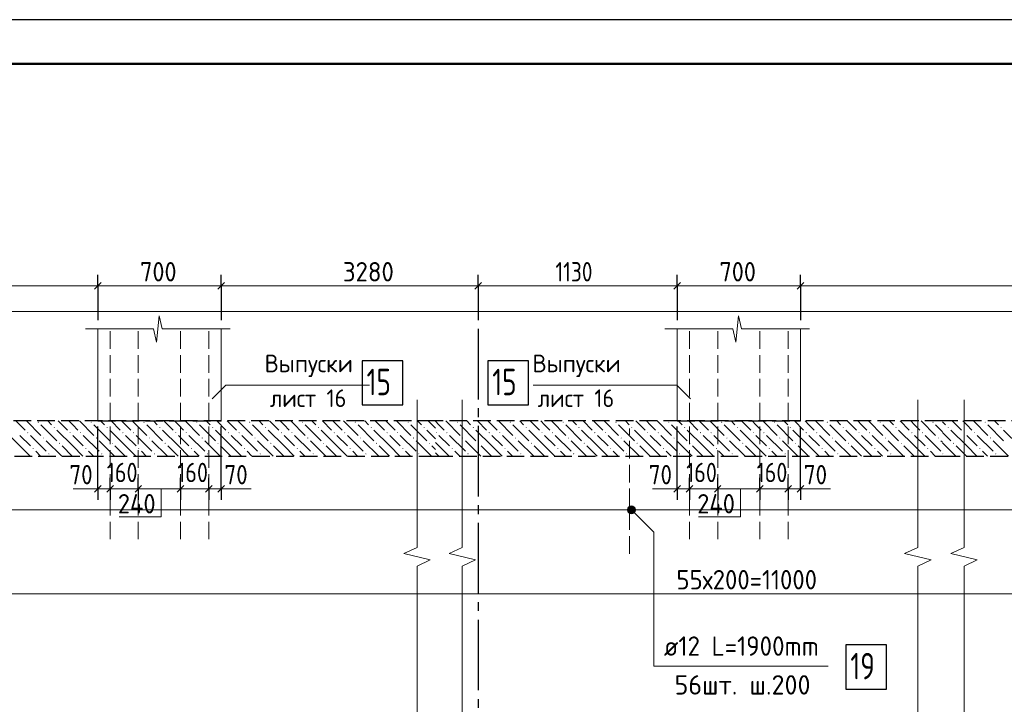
# Model space of a CAD drawing. Header units: millimetres. Extents: x 0 to 50400, y 0 to 35640.
# Tile 16 of 18: x 23540 to 36957, y 26318 to 35640. Entities that reach past the tile are written whole.
import ezdxf

# ---------------------------------------------------------------- set-up
doc = ezdxf.new("R2010")
doc.units = ezdxf.units.MM
doc.linetypes.add('______2', pattern=[324, 240, -84])
doc.linetypes.add('______5', pattern=[1320, 960, -120, 120, -120])
for name, color, linetype, lineweight in [('Standard', 7, 'Continuous', 25), ('Выпуски арматуры Г-обр.', 52, 'Continuous', 25), ('ЖБ Перекрытие верхний уровень', 7, 'Continuous', 35), ('ЖБ Пилон', 7, 'Continuous', 35), ('Позиционная метка линия выноска', 7, 'Continuous', 13), ('Позиционная метка номер позиции', 7, 'Continuous', 13), ('Примечания', 7, 'Continuous', 13)]:
    doc.layers.add(name, color=color, linetype=linetype, lineweight=lineweight)
doc.layers.add('Оси', color=7, linetype='______5', true_color=0x656565)
doc.layers.add('Размерная выноска', color=7, linetype='Continuous')
doc.styles.add('ISOCPEUR', font='txt')

msp = doc.modelspace()

# ---------------------------------------------------------------- hatches: boundary and pattern name
at = {"layer": 'ЖБ Перекрытие верхний уровень', "linetype": 'Continuous', "lineweight": 18, "transparency": 33554687}
for points in [[(23786, 30160), (23794, 30168), (23802, 30160), (23794, 30153)], [(24002, 30088), (24010, 30096), (24018, 30088), (24010, 30081)], [(24506, 30160), (24514, 30168), (24522, 30160), (24514, 30153)], [(24722, 30088), (24730, 30096), (24738, 30088), (24730, 30081)], [(25226, 30160), (25234, 30168), (25242, 30160), (25234, 30153)], [(25442, 30088), (25450, 30096), (25458, 30088), (25450, 30081)], [(25946, 30160), (25954, 30168), (25962, 30160), (25954, 30153)], [(26162, 30088), (26170, 30096), (26178, 30088), (26170, 30081)], [(26666, 30160), (26674, 30168), (26682, 30160), (26674, 30153)], [(26882, 30088), (26890, 30096), (26898, 30088), (26890, 30081)], [(27386, 30160), (27394, 30168), (27402, 30160), (27394, 30153)], [(27602, 30088), (27610, 30096), (27618, 30088), (27610, 30081)], [(28106, 30160), (28114, 30168), (28122, 30160), (28114, 30153)], [(28322, 30088), (28330, 30096), (28338, 30088), (28330, 30081)], [(28826, 30160), (28834, 30168), (28842, 30160), (28834, 30153)], [(29042, 30088), (29050, 30096), (29058, 30088), (29050, 30081)], [(29497, 30160), (29505, 30168), (29513, 30160), (29505, 30153)], [(29713, 30088), (29721, 30096), (29729, 30088), (29721, 30081)], [(30217, 30160), (30225, 30168), (30233, 30160), (30225, 30153)], [(30433, 30088), (30441, 30096), (30449, 30088), (30441, 30081)], [(30937, 30160), (30945, 30168), (30953, 30160), (30945, 30153)], [(31153, 30088), (31161, 30096), (31169, 30088), (31161, 30081)], [(31657, 30160), (31665, 30168), (31673, 30160), (31665, 30153)], [(31873, 30088), (31881, 30096), (31889, 30088), (31881, 30081)], [(32377, 30160), (32385, 30168), (32393, 30160), (32385, 30153)], [(32593, 30088), (32601, 30096), (32609, 30088), (32601, 30081)], [(33097, 30160), (33105, 30168), (33113, 30160), (33105, 30153)], [(33313, 30088), (33321, 30096), (33329, 30088), (33321, 30081)], [(33817, 30160), (33825, 30168), (33833, 30160), (33825, 30153)], [(34033, 30088), (34041, 30096), (34049, 30088), (34041, 30081)], [(34537, 30160), (34545, 30168), (34553, 30160), (34545, 30153)], [(34753, 30088), (34761, 30096), (34769, 30088), (34761, 30081)], [(35257, 30160), (35265, 30168), (35273, 30160), (35265, 30153)], [(35473, 30088), (35481, 30096), (35489, 30088), (35481, 30081)], [(35977, 30160), (35985, 30168), (35993, 30160), (35985, 30153)], [(36185, 30088), (36192, 30096), (36200, 30088), (36192, 30081)], [(36689, 30160), (36696, 30168), (36704, 30160), (36696, 30153)], [(36905, 30088), (36912, 30096), (36920, 30088), (36912, 30081)], [(23642, 30016), (23650, 30024), (23658, 30016), (23650, 30009)], [(23858, 29944), (23866, 29952), (23874, 29944), (23866, 29937)], [(24218, 30016), (24226, 30024), (24234, 30016), (24226, 30009)], [(24362, 30016), (24370, 30024), (24378, 30016), (24370, 30009)], [(24578, 29944), (24586, 29952), (24594, 29944), (24586, 29937)], [(24938, 30016), (24946, 30024), (24954, 30016), (24946, 30009)], [(25082, 30016), (25090, 30024), (25098, 30016), (25090, 30009)], [(25298, 29944), (25306, 29952), (25314, 29944), (25306, 29937)], [(25658, 30016), (25666, 30024), (25674, 30016), (25666, 30009)], [(25802, 30016), (25810, 30024), (25818, 30016), (25810, 30009)], [(26018, 29944), (26026, 29952), (26034, 29944), (26026, 29937)], [(26378, 30016), (26386, 30024), (26394, 30016), (26386, 30009)], [(26522, 30016), (26530, 30024), (26538, 30016), (26530, 30009)], [(26738, 29944), (26746, 29952), (26754, 29944), (26746, 29937)], [(27098, 30016), (27106, 30024), (27114, 30016), (27106, 30009)], [(27242, 30016), (27250, 30024), (27258, 30016), (27250, 30009)], [(27458, 29944), (27466, 29952), (27474, 29944), (27466, 29937)], [(27818, 30016), (27826, 30024), (27834, 30016), (27826, 30009)], [(27962, 30016), (27970, 30024), (27978, 30016), (27970, 30009)], [(28178, 29944), (28186, 29952), (28194, 29944), (28186, 29937)], [(28538, 30016), (28546, 30024), (28554, 30016), (28546, 30009)], [(28682, 30016), (28690, 30024), (28698, 30016), (28690, 30009)], [(28898, 29944), (28906, 29952), (28914, 29944), (28906, 29937)], [(29209, 30016), (29217, 30024), (29225, 30016), (29217, 30009)], [(29353, 30016), (29361, 30024), (29369, 30016), (29361, 30009)], [(29569, 29944), (29577, 29952), (29585, 29944), (29577, 29937)], [(29929, 30016), (29937, 30024), (29945, 30016), (29937, 30009)], [(30073, 30016), (30081, 30024), (30089, 30016), (30081, 30009)], [(30289, 29944), (30297, 29952), (30305, 29944), (30297, 29937)], [(30649, 30016), (30657, 30024), (30665, 30016), (30657, 30009)], [(30793, 30016), (30801, 30024), (30809, 30016), (30801, 30009)], [(31009, 29944), (31017, 29952), (31025, 29944), (31017, 29937)], [(31369, 30016), (31377, 30024), (31385, 30016), (31377, 30009)], [(31513, 30016), (31521, 30024), (31529, 30016), (31521, 30009)], [(31729, 29944), (31737, 29952), (31745, 29944), (31737, 29937)], [(32089, 30016), (32097, 30024), (32105, 30016), (32097, 30009)], [(32233, 30016), (32241, 30024), (32249, 30016), (32241, 30009)], [(32449, 29944), (32457, 29952), (32465, 29944), (32457, 29937)], [(32809, 30016), (32817, 30024), (32825, 30016), (32817, 30009)], [(32953, 30016), (32961, 30024), (32969, 30016), (32961, 30009)], [(33169, 29944), (33177, 29952), (33185, 29944), (33177, 29937)], [(33529, 30016), (33537, 30024), (33545, 30016), (33537, 30009)], [(33673, 30016), (33681, 30024), (33689, 30016), (33681, 30009)], [(33889, 29944), (33897, 29952), (33905, 29944), (33897, 29937)], [(34249, 30016), (34257, 30024), (34265, 30016), (34257, 30009)], [(34393, 30016), (34401, 30024), (34409, 30016), (34401, 30009)], [(34609, 29944), (34617, 29952), (34625, 29944), (34617, 29937)], [(34969, 30016), (34977, 30024), (34985, 30016), (34977, 30009)], [(35113, 30016), (35121, 30024), (35129, 30016), (35121, 30009)], [(35329, 29944), (35337, 29952), (35345, 29944), (35337, 29937)], [(35689, 30016), (35697, 30024), (35705, 30016), (35697, 30009)], [(35833, 30016), (35841, 30024), (35849, 30016), (35841, 30009)], [(36049, 29944), (36057, 29952), (36065, 29944), (36057, 29937)], [(36401, 30016), (36408, 30024), (36416, 30016), (36408, 30009)], [(36545, 30016), (36552, 30024), (36560, 30016), (36552, 30009)], [(36761, 29944), (36768, 29952), (36776, 29944), (36768, 29937)], [(23714, 29800), (23722, 29808), (23730, 29800), (23722, 29793)], [(24074, 29872), (24082, 29880), (24090, 29872), (24082, 29865)], [(24434, 29800), (24442, 29808), (24450, 29800), (24442, 29793)], [(24794, 29872), (24802, 29880), (24810, 29872), (24802, 29865)], [(25154, 29800), (25162, 29808), (25170, 29800), (25162, 29793)], [(25514, 29872), (25522, 29880), (25530, 29872), (25522, 29865)], [(25874, 29800), (25882, 29808), (25890, 29800), (25882, 29793)], [(26234, 29872), (26242, 29880), (26250, 29872), (26242, 29865)], [(26594, 29800), (26602, 29808), (26610, 29800), (26602, 29793)], [(26954, 29872), (26962, 29880), (26970, 29872), (26962, 29865)], [(27314, 29800), (27322, 29808), (27330, 29800), (27322, 29793)], [(27674, 29872), (27682, 29880), (27690, 29872), (27682, 29865)], [(28034, 29800), (28042, 29808), (28050, 29800), (28042, 29793)], [(28394, 29872), (28402, 29880), (28410, 29872), (28402, 29865)], [(28754, 29800), (28762, 29808), (28770, 29800), (28762, 29793)], [(29114, 29872), (29122, 29880), (29130, 29872), (29122, 29865)], [(29425, 29800), (29433, 29808), (29441, 29800), (29433, 29793)], [(29785, 29872), (29793, 29880), (29801, 29872), (29793, 29865)], [(30145, 29800), (30153, 29808), (30161, 29800), (30153, 29793)], [(30505, 29872), (30513, 29880), (30521, 29872), (30513, 29865)], [(30865, 29800), (30873, 29808), (30881, 29800), (30873, 29793)], [(31225, 29872), (31233, 29880), (31241, 29872), (31233, 29865)], [(31585, 29800), (31593, 29808), (31601, 29800), (31593, 29793)], [(31945, 29872), (31953, 29880), (31961, 29872), (31953, 29865)], [(32305, 29800), (32313, 29808), (32321, 29800), (32313, 29793)], [(32665, 29872), (32673, 29880), (32681, 29872), (32673, 29865)], [(33025, 29800), (33033, 29808), (33041, 29800), (33033, 29793)], [(33385, 29872), (33393, 29880), (33401, 29872), (33393, 29865)], [(33745, 29800), (33753, 29808), (33761, 29800), (33753, 29793)], [(34105, 29872), (34113, 29880), (34121, 29872), (34113, 29865)], [(34465, 29800), (34473, 29808), (34481, 29800), (34473, 29793)], [(34825, 29872), (34833, 29880), (34841, 29872), (34833, 29865)], [(35185, 29800), (35193, 29808), (35201, 29800), (35193, 29793)], [(35545, 29872), (35553, 29880), (35561, 29872), (35553, 29865)], [(35905, 29800), (35913, 29808), (35921, 29800), (35913, 29793)], [(36257, 29872), (36264, 29880), (36272, 29872), (36264, 29865)], [(36617, 29800), (36624, 29808), (36632, 29800), (36624, 29793)], [(23930, 29728), (23938, 29736), (23946, 29728), (23938, 29721)], [(24650, 29728), (24658, 29736), (24666, 29728), (24658, 29721)], [(25370, 29728), (25378, 29736), (25386, 29728), (25378, 29721)], [(26090, 29728), (26098, 29736), (26106, 29728), (26098, 29721)], [(26810, 29728), (26818, 29736), (26826, 29728), (26818, 29721)], [(27530, 29728), (27538, 29736), (27546, 29728), (27538, 29721)], [(28250, 29728), (28258, 29736), (28266, 29728), (28258, 29721)], [(28970, 29728), (28978, 29736), (28986, 29728), (28978, 29721)], [(29641, 29728), (29649, 29736), (29657, 29728), (29649, 29721)], [(30361, 29728), (30369, 29736), (30377, 29728), (30369, 29721)], [(31081, 29728), (31089, 29736), (31097, 29728), (31089, 29721)], [(31801, 29728), (31809, 29736), (31817, 29728), (31809, 29721)], [(32521, 29728), (32529, 29736), (32537, 29728), (32529, 29721)], [(33241, 29728), (33249, 29736), (33257, 29728), (33249, 29721)], [(33961, 29728), (33969, 29736), (33977, 29728), (33969, 29721)], [(34681, 29728), (34689, 29736), (34697, 29728), (34689, 29721)], [(35401, 29728), (35409, 29736), (35417, 29728), (35409, 29721)], [(36115, 29731), (36120, 29736), (36128, 29728), (36120, 29721), (36115, 29726)], [(36833, 29728), (36840, 29736), (36848, 29728), (36840, 29721)]]:
    msp.add_hatch(color=7, dxfattribs=at).paths.add_polyline_path(points, flags=16)
at = {"layer": 'Позиционная метка линия выноска', "linetype": 'Continuous', "lineweight": 13, "transparency": 33554687}
for points in [[(31837, 28928), (31889, 29018), (31823, 28952)], [(31823, 28952), (31889, 29018), (31861, 29018)], [(31823, 28952), (31861, 29018), (31823, 28980)], [(31823, 28980), (31861, 29018), (31837, 29004)], [(31837, 28928), (31913, 29004), (31889, 29018)], [(31861, 28914), (31913, 29004), (31837, 28928)], [(31861, 28914), (31927, 28980), (31913, 29004)], [(31889, 28914), (31927, 28980), (31861, 28914)], [(31889, 28914), (31927, 28952), (31927, 28980)], [(31927, 28952), (31889, 28914), (31913, 28928)]]:
    msp.add_hatch(color=7, dxfattribs=at).paths.add_polyline_path(points)

# ---------------------------------------------------------------- linework, layer by layer
at = {"layer": 'Standard', "color": 7, "linetype": 'Continuous', "lineweight": -3, "transparency": 33554687}
for p, q in [((24604, 32016), (24604, 32166)), ((26284, 32016), (26284, 32166)), ((29787, 32016), (29787, 32166)), ((32499, 32016), (32499, 32166)), ((34179, 32016), (34179, 32166)), ((24604, 32016), (24604, 31866)), ((24604, 32016), (24604, 31549)), ((26284, 32016), (26284, 31866)), ((26284, 32016), (26284, 31549)), ((29787, 32016), (29787, 31866)), ((29787, 32016), (29787, 31549)), ((32499, 32016), (32499, 31866)), ((32499, 32016), (32499, 31549)), ((34179, 32016), (34179, 31866)), ((34179, 32016), (34179, 31549)), ((24604, 29253), (24604, 29403)), ((24772, 29253), (24772, 29403)), ((25156, 29253), (25156, 29403)), ((25732, 29253), (25732, 29403)), ((26116, 29253), (26116, 29403)), ((26284, 29253), (26284, 29403)), ((32499, 29253), (32499, 29403)), ((32667, 29253), (32667, 29403)), ((33051, 29253), (33051, 29403)), ((33627, 29253), (33627, 29403)), ((34011, 29253), (34011, 29403)), ((34179, 29253), (34179, 29403)), ((24604, 29253), (24604, 29103)), ((24772, 29253), (24772, 29103)), ((24772, 29253), (24772, 29253)), ((25156, 29253), (25156, 29103)), ((25156, 29253), (25156, 29253)), ((25732, 29253), (25732, 29103)), ((25732, 29253), (25732, 29253)), ((26116, 29253), (26116, 29103)), ((26284, 29253), (26284, 29103)), ((32499, 29253), (32499, 29103)), ((32667, 29253), (32667, 29103)), ((32667, 29253), (32667, 29253)), ((33051, 29253), (33051, 29103)), ((33051, 29253), (33051, 29253)), ((33627, 29253), (33627, 29103)), ((33627, 29253), (33627, 29253)), ((34011, 29253), (34011, 29103)), ((34179, 29253), (34179, 29103))]:
    msp.add_line(p, q, dxfattribs=at)
at = {"layer": 'Standard', "color": 7, "linetype": 'Continuous', "lineweight": 13, "transparency": 33554687}
for p, q in [((22173, 32016), (24604, 32016)), ((24604, 32016), (26284, 32016)), ((26284, 32016), (29204, 32016)), ((29204, 32016), (29787, 32016)), ((29787, 32016), (32499, 32016)), ((32499, 32016), (34179, 32016)), ((34179, 32016), (36115, 32016)), ((36115, 32016), (38267, 32016)), ((25403, 31249), (25442, 31609)), ((25442, 31609), (25481, 31429)), ((33298, 31249), (33337, 31609)), ((33337, 31609), (33377, 31429)), ((24438, 31429), (25363, 31429)), ((25363, 31429), (25403, 31249)), ((25481, 31429), (26406, 31429)), ((26406, 31429), (26406, 31429)), ((32333, 31429), (33258, 31429)), ((33258, 31429), (33298, 31249)), ((33377, 31429), (34301, 31429)), ((34301, 31429), (34301, 31429)), ((28954, 30464), (28954, 28455)), ((29570, 30464), (29570, 28455)), ((35779, 30464), (35779, 28455)), ((36408, 30464), (36408, 28455)), ((24604, 29253), (24514, 29253)), ((24772, 29253), (24604, 29253)), ((25156, 29253), (24772, 29253)), ((25732, 29253), (25156, 29253)), ((26284, 29253), (26116, 29253)), ((26284, 29253), (26374, 29253)), ((32499, 29253), (32409, 29253)), ((32667, 29253), (32499, 29253)), ((33051, 29253), (32667, 29253)), ((33627, 29253), (33051, 29253)), ((34179, 29253), (34011, 29253)), ((34179, 29253), (34269, 29253)), ((28954, 28455), (28774, 28370)), ((29570, 28455), (29390, 28370)), ((35779, 28455), (35599, 28370)), ((36408, 28455), (36228, 28370)), ((28774, 28370), (29134, 28285)), ((29390, 28370), (29750, 28285)), ((35599, 28370), (35959, 28285)), ((36228, 28370), (36588, 28285)), ((29134, 28285), (28954, 28199)), ((28954, 28199), (28954, 26191)), ((29750, 28285), (29570, 28199)), ((29570, 28199), (29570, 26191)), ((35959, 28285), (35779, 28199)), ((35779, 28199), (35779, 26191)), ((36588, 28285), (36408, 28199)), ((36408, 28199), (36408, 26191)), ((22173, 27823), (29204, 27823)), ((29204, 27823), (36115, 27823)), ((36115, 27823), (37578, 27823))]:
    msp.add_line(p, q, dxfattribs=at)
at = {"layer": 'Standard', "color": 7, "linetype": 'Continuous', "lineweight": 25, "transparency": 33554687}
for p, q in [((24559, 31971), (24649, 32061)), ((26239, 31971), (26329, 32061)), ((29742, 31971), (29832, 32061)), ((32454, 31971), (32544, 32061)), ((34134, 31971), (34224, 32061)), ((24649, 29298), (24559, 29208)), ((24817, 29298), (24727, 29208)), ((25201, 29298), (25111, 29208)), ((25777, 29298), (25687, 29208)), ((26161, 29298), (26071, 29208)), ((26329, 29298), (26239, 29208)), ((32544, 29298), (32454, 29208)), ((32712, 29298), (32622, 29208)), ((33096, 29298), (33006, 29208)), ((33672, 29298), (33582, 29208)), ((34056, 29298), (33966, 29208)), ((34224, 29298), (34134, 29208))]:
    msp.add_line(p, q, dxfattribs=at)
at = {"layer": 'Standard', "color": 254, "linetype": 'Continuous', "lineweight": 13, "true_color": 0xc4c4ff, "transparency": 33554687}
for p, q in [((29204, 31669), (22173, 31669)), ((36115, 31669), (29204, 31669))]:
    msp.add_line(p, q, dxfattribs=at)
at = {"layer": 'Standard', "color": 254, "linetype": 'Continuous', "lineweight": 18, "true_color": 0xc4c4ff, "transparency": 33554687}
msp.add_line((38267, 31669), (36115, 31669), dxfattribs=at)
at = {"layer": 'Standard', "color": 7, "linetype": 'Continuous', "lineweight": 25, "transparency": 33554687}
msp.add_lwpolyline([(0, 0), (50400, 0), (50400, 35640), (0, 35640), (0, 0)], close=True, dxfattribs=at)
at = {"layer": 'Standard', "color": 7, "linetype": 'Continuous', "lineweight": 50, "transparency": 33554687}
msp.add_lwpolyline([(2400, 35040), (49800, 35040), (49800, 600), (2400, 600), (2400, 35040)], close=True, dxfattribs=at)
at = {"layer": 'Standard', "color": 7, "linetype": 'Continuous', "lineweight": -3, "transparency": 33554687}
for points in [[(24604, 29253), (24604, 29273), (24604, 29273), (24604, 30103)], [(26284, 29253), (26284, 29272), (26284, 29272), (26284, 29273), (26284, 29273), (26284, 29273), (26284, 29273), (26284, 29273), (26284, 29273), (26284, 30103)], [(32499, 29253), (32499, 29273), (32499, 29273), (32499, 30103)], [(34179, 29253), (34179, 29272), (34179, 29272), (34179, 29273), (34179, 29273), (34179, 29273), (34179, 29273), (34179, 29273), (34179, 29273), (34179, 30103)], [(26116, 29253), (26116, 29226), (26116, 29226), (26116, 29141)], [(34011, 29253), (34011, 29226), (34011, 29226), (34011, 29141)]]:
    msp.add_lwpolyline(points, dxfattribs=at)
at = {"layer": 'Standard', "color": 7, "linetype": 'Continuous', "lineweight": 13, "transparency": 33554687}
for points in [[(26116, 29253), (26025, 29253), (26025, 29253), (25732, 29253)], [(34011, 29253), (33920, 29253), (33920, 29253), (33627, 29253)]]:
    msp.add_lwpolyline(points, dxfattribs=at)
at = {"layer": 'Выпуски арматуры Г-обр.', "color": 251, "linetype": 'Continuous', "lineweight": 13, "true_color": 0x494949, "transparency": 33554687}
for p, q in [((22173, 28966), (29204, 28966)), ((29204, 28966), (36115, 28966)), ((36115, 28966), (37410, 28966))]:
    msp.add_line(p, q, dxfattribs=at)
at = {"layer": 'Выпуски арматуры Г-обр.', "color": 7, "linetype": 'Continuous', "lineweight": 25, "transparency": 33554687}
for points in [[(28207, 30395), (28759, 30395), (28759, 30995), (28207, 30995), (28207, 30395)], [(29919, 30395), (30471, 30395), (30471, 30995), (29919, 30995), (29919, 30395)], [(34799, 26526), (35351, 26526), (35351, 27126), (34799, 27126), (34799, 26526)]]:
    msp.add_lwpolyline(points, dxfattribs=at)
at = {"layer": 'ЖБ Перекрытие верхний уровень', "color": 7, "linetype": '______2', "lineweight": 25, "transparency": 33554687}
for p, q in [((29204, 30177), (22173, 30177)), ((36115, 30177), (29204, 30177)), ((38267, 30177), (36115, 30177)), ((22173, 29697), (29204, 29697)), ((29204, 29697), (36115, 29697)), ((36115, 29697), (38267, 29697))]:
    msp.add_line(p, q, dxfattribs=at)
at = {"layer": 'ЖБ Перекрытие верхний уровень', "color": 9, "linetype": 'Continuous', "lineweight": 18, "true_color": 0xc7c7c7, "transparency": 33554687}
for p, q in [((23542, 30124), (23489, 30177)), ((23614, 30052), (23542, 30124)), ((23633, 30177), (23830, 29980)), ((23830, 30124), (24046, 29908)), ((23921, 30177), (23974, 30124)), ((24065, 30177), (24190, 30052)), ((24262, 30124), (24209, 30177)), ((24334, 30052), (24262, 30124)), ((24353, 30177), (24550, 29980)), ((24550, 30124), (24766, 29908)), ((24641, 30177), (24694, 30124)), ((24785, 30177), (24910, 30052)), ((24982, 30124), (24929, 30177)), ((25054, 30052), (24982, 30124)), ((25073, 30177), (25270, 29980)), ((25270, 30124), (25486, 29908)), ((25361, 30177), (25414, 30124)), ((25505, 30177), (25630, 30052)), ((25702, 30124), (25649, 30177)), ((25774, 30052), (25702, 30124)), ((25793, 30177), (25990, 29980)), ((25990, 30124), (26206, 29908)), ((26081, 30177), (26134, 30124)), ((26225, 30177), (26350, 30052)), ((26422, 30124), (26369, 30177)), ((26494, 30052), (26422, 30124)), ((26513, 30177), (26710, 29980)), ((26710, 30124), (26926, 29908)), ((26801, 30177), (26854, 30124)), ((26945, 30177), (27070, 30052)), ((27142, 30124), (27089, 30177)), ((27214, 30052), (27142, 30124)), ((27233, 30177), (27430, 29980)), ((27430, 30124), (27646, 29908)), ((27521, 30177), (27574, 30124)), ((27665, 30177), (27790, 30052)), ((27862, 30124), (27809, 30177)), ((27934, 30052), (27862, 30124)), ((27953, 30177), (28150, 29980)), ((28150, 30124), (28366, 29908)), ((28241, 30177), (28294, 30124)), ((28385, 30177), (28510, 30052)), ((28582, 30124), (28529, 30177)), ((28654, 30052), (28582, 30124)), ((28673, 30177), (28870, 29980)), ((28870, 30124), (29086, 29908)), ((28961, 30177), (29014, 30124)), ((29105, 30177), (29204, 30078)), ((29253, 30124), (29204, 30173)), ((29325, 30052), (29253, 30124)), ((29345, 30177), (29541, 29980)), ((29541, 30124), (29757, 29908)), ((29633, 30177), (29685, 30124)), ((29777, 30177), (29901, 30052)), ((29973, 30124), (29921, 30177)), ((30045, 30052), (29973, 30124)), ((30065, 30177), (30261, 29980)), ((30261, 30124), (30477, 29908)), ((30353, 30177), (30405, 30124)), ((30497, 30177), (30621, 30052)), ((30693, 30124), (30641, 30177)), ((30765, 30052), (30693, 30124)), ((30785, 30177), (30981, 29980)), ((30981, 30124), (31197, 29908)), ((31073, 30177), (31125, 30124)), ((31217, 30177), (31341, 30052)), ((31413, 30124), (31361, 30177)), ((31485, 30052), (31413, 30124)), ((31505, 30177), (31701, 29980)), ((31701, 30124), (31917, 29908)), ((31793, 30177), (31845, 30124)), ((31937, 30177), (32061, 30052)), ((32133, 30124), (32081, 30177)), ((32205, 30052), (32133, 30124)), ((32225, 30177), (32421, 29980)), ((32421, 30124), (32637, 29908)), ((32513, 30177), (32565, 30124)), ((32657, 30177), (32781, 30052)), ((32853, 30124), (32801, 30177)), ((32925, 30052), (32853, 30124)), ((32945, 30177), (33141, 29980)), ((33141, 30124), (33357, 29908)), ((33233, 30177), (33285, 30124)), ((33377, 30177), (33501, 30052)), ((33573, 30124), (33521, 30177)), ((33645, 30052), (33573, 30124)), ((33665, 30177), (33861, 29980)), ((33861, 30124), (34077, 29908)), ((33953, 30177), (34005, 30124)), ((34097, 30177), (34221, 30052)), ((34293, 30124), (34241, 30177)), ((34365, 30052), (34293, 30124)), ((34385, 30177), (34581, 29980)), ((34581, 30124), (34797, 29908)), ((34673, 30177), (34725, 30124)), ((34817, 30177), (34941, 30052)), ((35013, 30124), (34961, 30177)), ((35085, 30052), (35013, 30124)), ((35105, 30177), (35301, 29980)), ((35301, 30124), (35517, 29908)), ((35393, 30177), (35445, 30124)), ((35537, 30177), (35661, 30052)), ((35733, 30124), (35681, 30177)), ((35805, 30052), (35733, 30124)), ((35825, 30177), (36021, 29980)), ((36021, 30124), (36115, 30030)), ((36113, 30177), (36115, 30174)), ((36115, 30165), (36156, 30124)), ((36248, 30177), (36372, 30052)), ((36444, 30124), (36392, 30177)), ((36516, 30052), (36444, 30124)), ((36536, 30177), (36732, 29980)), ((36732, 30124), (36948, 29908)), ((36824, 30177), (36876, 30124)), ((23542, 29836), (23326, 30052)), ((23542, 29980), (23686, 29836)), ((23686, 29980), (23902, 29764)), ((24262, 29836), (24046, 30052)), ((24262, 29980), (24406, 29836)), ((24406, 29980), (24622, 29764)), ((24982, 29836), (24766, 30052)), ((24982, 29980), (25126, 29836)), ((25126, 29980), (25342, 29764)), ((25702, 29836), (25486, 30052)), ((25702, 29980), (25846, 29836)), ((25846, 29980), (26062, 29764)), ((26422, 29836), (26206, 30052)), ((26422, 29980), (26566, 29836)), ((26566, 29980), (26782, 29764)), ((27142, 29836), (26926, 30052)), ((27142, 29980), (27286, 29836)), ((27286, 29980), (27502, 29764)), ((27862, 29836), (27646, 30052)), ((27862, 29980), (28006, 29836)), ((28006, 29980), (28222, 29764)), ((28582, 29836), (28366, 30052)), ((28582, 29980), (28726, 29836)), ((28726, 29980), (28942, 29764)), ((29204, 29934), (29086, 30052)), ((29253, 29980), (29397, 29836)), ((29397, 29980), (29613, 29764)), ((29973, 29836), (29757, 30052)), ((29973, 29980), (30117, 29836)), ((30117, 29980), (30333, 29764)), ((30693, 29836), (30477, 30052)), ((30693, 29980), (30837, 29836)), ((30837, 29980), (31053, 29764)), ((31413, 29836), (31197, 30052)), ((31413, 29980), (31557, 29836)), ((31557, 29980), (31773, 29764)), ((32133, 29836), (31917, 30052)), ((32133, 29980), (32277, 29836)), ((32277, 29980), (32493, 29764)), ((32853, 29836), (32637, 30052)), ((32853, 29980), (32997, 29836)), ((32997, 29980), (33213, 29764)), ((33573, 29836), (33357, 30052)), ((33573, 29980), (33717, 29836)), ((33717, 29980), (33933, 29764)), ((34293, 29836), (34077, 30052)), ((34293, 29980), (34437, 29836)), ((34437, 29980), (34653, 29764)), ((35013, 29836), (34797, 30052)), ((35013, 29980), (35157, 29836)), ((35157, 29980), (35373, 29764)), ((35733, 29836), (35517, 30052)), ((35733, 29980), (35877, 29836)), ((35877, 29980), (36093, 29764)), ((36115, 30021), (36228, 29908)), ((36444, 29836), (36228, 30052)), ((36444, 29980), (36588, 29836)), ((36588, 29980), (36804, 29764)), ((37164, 29836), (36948, 30052)), ((23542, 29836), (23681, 29697)), ((24113, 29697), (23902, 29908)), ((24118, 29836), (24257, 29697)), ((24262, 29836), (24401, 29697)), ((24833, 29697), (24622, 29908)), ((24838, 29836), (24977, 29697)), ((24982, 29836), (25121, 29697)), ((25553, 29697), (25342, 29908)), ((25558, 29836), (25697, 29697)), ((25702, 29836), (25841, 29697)), ((26273, 29697), (26062, 29908)), ((26278, 29836), (26417, 29697)), ((26422, 29836), (26561, 29697)), ((26993, 29697), (26782, 29908)), ((26998, 29836), (27137, 29697)), ((27142, 29836), (27281, 29697)), ((27713, 29697), (27502, 29908)), ((27718, 29836), (27857, 29697)), ((27862, 29836), (28001, 29697)), ((28433, 29697), (28222, 29908)), ((28438, 29836), (28577, 29697)), ((28582, 29836), (28721, 29697)), ((29153, 29697), (28942, 29908)), ((29158, 29836), (29204, 29790)), ((29253, 29836), (29204, 29885)), ((29253, 29836), (29393, 29697)), ((29825, 29697), (29613, 29908)), ((29829, 29836), (29969, 29697)), ((29973, 29836), (30113, 29697)), ((30545, 29697), (30333, 29908)), ((30549, 29836), (30689, 29697)), ((30693, 29836), (30833, 29697)), ((31265, 29697), (31053, 29908)), ((31269, 29836), (31409, 29697)), ((31413, 29836), (31553, 29697)), ((31985, 29697), (31773, 29908)), ((31989, 29836), (32129, 29697)), ((32133, 29836), (32273, 29697)), ((32705, 29697), (32493, 29908)), ((32709, 29836), (32849, 29697)), ((32853, 29836), (32993, 29697)), ((33425, 29697), (33213, 29908)), ((33429, 29836), (33569, 29697)), ((33573, 29836), (33713, 29697)), ((34145, 29697), (33933, 29908)), ((34149, 29836), (34289, 29697)), ((34293, 29836), (34433, 29697)), ((34865, 29697), (34653, 29908)), ((34869, 29836), (35009, 29697)), ((35013, 29836), (35153, 29697)), ((35585, 29697), (35373, 29908)), ((35589, 29836), (35729, 29697)), ((35733, 29836), (35873, 29697)), ((36115, 29886), (36093, 29908)), ((36296, 29697), (36115, 29877)), ((36300, 29836), (36440, 29697)), ((36444, 29836), (36584, 29697)), ((37016, 29697), (36804, 29908)), ((23825, 29697), (23758, 29764)), ((24545, 29697), (24478, 29764)), ((25265, 29697), (25198, 29764)), ((25985, 29697), (25918, 29764)), ((26705, 29697), (26638, 29764)), ((27425, 29697), (27358, 29764)), ((28145, 29697), (28078, 29764)), ((28865, 29697), (28798, 29764)), ((29204, 29741), (29249, 29697)), ((29537, 29697), (29469, 29764)), ((30257, 29697), (30189, 29764)), ((30977, 29697), (30909, 29764)), ((31697, 29697), (31629, 29764)), ((32417, 29697), (32349, 29764)), ((33137, 29697), (33069, 29764)), ((33857, 29697), (33789, 29764)), ((34577, 29697), (34509, 29764)), ((35297, 29697), (35229, 29764)), ((36017, 29697), (35949, 29764)), ((36728, 29697), (36660, 29764))]:
    msp.add_line(p, q, dxfattribs=at)
at = {"layer": 'ЖБ Перекрытие верхний уровень', "color": 253, "linetype": '______2', "lineweight": -3, "true_color": 0xababab, "transparency": 33554687}
for p, q in [((24604, 30177), (26284, 30177)), ((32499, 30177), (34179, 30177))]:
    msp.add_line(p, q, dxfattribs=at)
at = {"layer": 'ЖБ Пилон', "color": 7, "linetype": 'Continuous', "lineweight": 18, "transparency": 33554687}
for p, q in [((24604, 31429), (24604, 30177)), ((26284, 31429), (26284, 30177)), ((32499, 31429), (32499, 30177)), ((34179, 31429), (34179, 30177))]:
    msp.add_line(p, q, dxfattribs=at)
at = {"layer": 'Оси', "color": 8, "linetype": '______5', "lineweight": -3, "transparency": 33554687}
msp.add_line((29787, 31429), (29787, 20132), dxfattribs=at)
at = {"layer": 'Позиционная метка линия выноска', "color": 7, "linetype": 'Continuous', "lineweight": 13, "transparency": 33554687}
for p, q in [((31837, 29004), (31837, 29004)), ((31913, 29004), (31913, 29004)), ((31837, 28928), (31837, 28928)), ((31913, 28928), (31913, 28928))]:
    msp.add_line(p, q, dxfattribs=at)
msp.add_lwpolyline([(34555, 26838), (32179, 26838), (32179, 28662), (31875, 28966)], dxfattribs=at)
msp.add_circle((31875, 28966), 54, dxfattribs=at)
at = {"layer": 'Позиционная метка номер позиции', "color": 7, "linetype": 'Continuous', "lineweight": 13, "transparency": 33554687}
for points in [[(26164, 30479), (26351, 30665), (28305, 30665)], [(32680, 30479), (32493, 30665), (30539, 30665)]]:
    msp.add_lwpolyline(points, dxfattribs=at)
at = {"layer": 'Примечания', "color": 7, "linetype": '______2', "lineweight": 13, "transparency": 33554687}
for p, q in [((24772, 28565), (24772, 31445)), ((25156, 28565), (25156, 31445)), ((25732, 28565), (25732, 31445)), ((26116, 28565), (26116, 31445)), ((32667, 28565), (32667, 31445)), ((33051, 28565), (33051, 31445)), ((33627, 28565), (33627, 31445)), ((34011, 28565), (34011, 31445)), ((31851, 28368), (31851, 30072))]:
    msp.add_line(p, q, dxfattribs=at)
at = {"layer": 'Размерная выноска', "color": 7, "linetype": 'Continuous', "lineweight": 13, "transparency": 33554687}
for p, q in [((24604, 29253), (24268, 29253)), ((25469, 29253), (25469, 28869)), ((26284, 29253), (26692, 29253)), ((32499, 29253), (32163, 29253)), ((33364, 29253), (33364, 28869)), ((34179, 29253), (34587, 29253)), ((25469, 28869), (24893, 28869)), ((33364, 28869), (32788, 28869))]:
    msp.add_line(p, q, dxfattribs=at)

# ---------------------------------------------------------------- texts
at = {"layer": 'Standard', "color": 7, "linetype": 'Continuous', "lineweight": 25, "transparency": 33554687, "char_height": 264, "attachment_point": 7, "style": 'ISOCPEUR'}
for s, insert, width in [('\\W0.91;700', (25180, 32076), 674.38), ('\\W0.93;3280', (27944, 32076), 861.71), ('\\W0.80;1130', (30840, 32076), 738.86), ('\\W0.91;700', (33075, 32076), 674.38), ('\\W0.87;70', (24216, 29313), 484.71), ('\\W0.83;160', (24727, 29343), 610.29), ('\\W0.83;160', (25687, 29343), 610.29), ('\\W0.87;70', (26329, 29313), 484.71), ('\\W0.87;70', (32111, 29313), 484.72), ('\\W0.83;160', (32622, 29343), 610.29), ('\\W0.83;160', (33582, 29343), 610.29), ('\\W0.87;70', (34224, 29313), 484.71), ('\\W0.92;240', (24877, 28917), 701.33), ('\\W0.92;240', (32772, 28917), 701.33), ('\\W0.93;55х200=11000', (32489, 27883), 2233.23)]:
    msp.add_mtext(s, dxfattribs=dict(at, insert=insert, width=width))
at = {"layer": 'Выпуски арматуры Г-обр.', "color": 7, "linetype": 'Continuous', "lineweight": 13, "transparency": 33554687, "char_height": 360, "attachment_point": 7, "style": 'ISOCPEUR'}
for s, insert, width in [('\\W0.75;15', (28267, 30527), 566.75), ('\\W0.75;15', (29979, 30527), 566.73), ('\\W0.75;19', (34859, 26658), 566.73)]:
    msp.add_mtext(s, dxfattribs=dict(at, insert=insert, width=width))
at = {"layer": 'Позиционная метка номер позиции', "color": 7, "linetype": 'Continuous', "lineweight": 18, "transparency": 33554687, "char_height": 240, "attachment_point": 7, "style": 'ISOCPEUR'}
for s, insert, width in [('\\W0.96;Выпуски', (26877, 30774), 1314.66), ('\\W0.96;Выпуски', (30527, 30774), 1314.65), ('\\W0.92;лист 16', (26949, 30366), 1238.2), ('\\W0.92;лист 16', (30599, 30366), 1238.19)]:
    msp.add_mtext(s, dxfattribs=dict(at, insert=insert, width=width))
at = {"layer": 'Позиционная метка номер позиции', "color": 7, "linetype": 'Continuous', "lineweight": 13, "transparency": 33554687, "char_height": 264, "attachment_point": 7, "style": 'ISOCPEUR'}
for s, insert, width in [('\\W0.94;ø12 L=1900mm ', (32318, 26979), 2525.26), ('\\W0.98;56шт. ш.200 ', (32463, 26451), 2239.74)]:
    msp.add_mtext(s, dxfattribs=dict(at, insert=insert, width=width))

doc.saveas('drawing.dxf')
